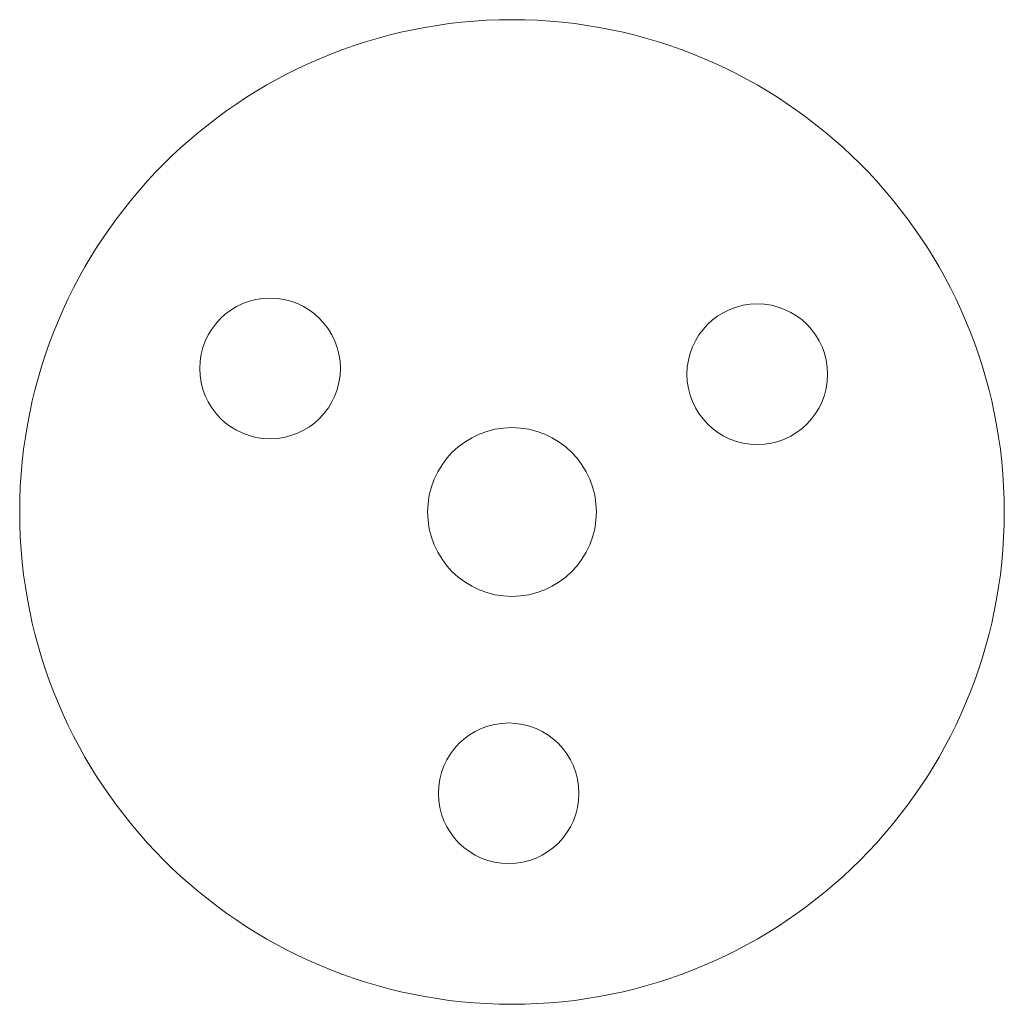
# Model space of a CAD drawing. Header units: millimetres. Extents: x -20.3 to 14.7, y 315.2 to 350.2.
import ezdxf

# ---------------------------------------------------------------- set-up
doc = ezdxf.new("R2010")
doc.units = ezdxf.units.MM

msp = doc.modelspace()

# ---------------------------------------------------------------- linework, layer by layer
at = {"color": 7, "linetype": 'Continuous', "lineweight": 15}
for centre, radius in [((-2.835, 332.678), 17.5), ((-11.435, 337.78), 2.5), ((5.884, 337.575), 2.5), ((-2.835, 332.678), 3), ((-2.953, 322.678), 2.5)]:
    msp.add_circle(centre, radius, dxfattribs=at)

doc.saveas('drawing.dxf')
